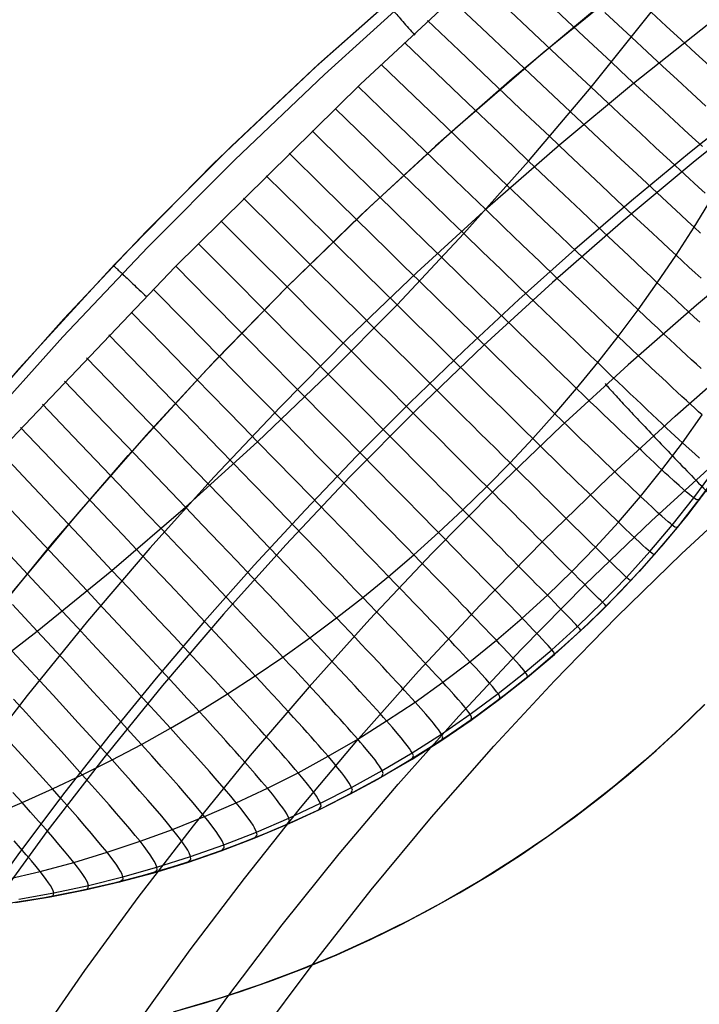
# Model space of a CAD drawing. Header units: millimetres. Extents: x -118 to 118, y -118 to 118.
# Tile 28 of 68: x -88 to -68, y 60 to 88. Entities that reach past the tile are written whole.
import ezdxf

# ---------------------------------------------------------------- set-up
doc = ezdxf.new("R2010")
doc.units = ezdxf.units.MM
doc.header["$MEASUREMENT"] = 0
doc.layers.add('Predefinito', color=5, linetype='Continuous')

msp = doc.modelspace()

# ---------------------------------------------------------------- linework, layer by layer
at = {"layer": 'Predefinito'}
for points in [[(-56.393, 103.083), (-59.917, 101.075), (-63.37, 98.947), (-66.748, 96.701), (-70.046, 94.339), (-73.26, 91.865), (-76.387, 89.282), (-79.423, 86.592), (-82.365, 83.799), (-85.208, 80.906), (-87.95, 77.917), (-90.587, 74.835), (-93.116, 71.663), (-95.534, 68.407), (-97.838, 65.069), (-100.026, 61.653), (-102.094, 58.164)], [(-57.177, 98.046), (-59.658, 96.556), (-62.108, 94.999), (-64.524, 93.375), (-66.903, 91.686), (-69.242, 89.932), (-71.539, 88.116), (-73.791, 86.239), (-75.996, 84.302), (-78.152, 82.307), (-80.257, 80.257), (-82.307, 78.152), (-84.302, 75.996), (-86.239, 73.791), (-88.116, 71.539), (-89.932, 69.242), (-91.686, 66.903), (-93.375, 64.524), (-94.999, 62.108), (-96.556, 59.658), (-98.046, 57.177)], [(-57.612, 91.723), (-59.869, 90.259), (-62.093, 88.741), (-64.279, 87.172), (-66.426, 85.552), (-68.534, 83.882), (-70.609, 82.157), (-72.637, 80.388), (-74.618, 78.573), (-76.553, 76.714), (-78.449, 74.803), (-80.291, 72.852), (-82.086, 70.855), (-83.834, 68.81), (-85.523, 66.73), (-87.155, 64.613), (-88.729, 62.46), (-90.244, 60.271), (-91.703, 58.046)], [(-88.058, 62.576), (-87.055, 62.74), (-86.058, 62.937), (-85.068, 63.168), (-84.087, 63.432), (-83.115, 63.729), (-82.153, 64.059), (-81.203, 64.42), (-80.266, 64.814), (-79.343, 65.239), (-78.434, 65.695), (-77.542, 66.181), (-76.666, 66.697), (-75.808, 67.243), (-74.97, 67.817), (-74.151, 68.418), (-73.352, 69.048), (-72.576, 69.703), (-71.821, 70.385), (-71.091, 71.091), (-70.384, 71.822), (-69.703, 72.576), (-69.048, 73.352), (-68.419, 74.15), (-67.817, 74.969)], [(-68.155, 74.502), (-68.79, 73.673), (-69.453, 72.866), (-70.143, 72.083), (-70.861, 71.324), (-71.604, 70.59), (-72.372, 69.883), (-73.164, 69.202), (-73.979, 68.55), (-74.817, 67.926), (-75.675, 67.331), (-76.553, 66.767), (-77.451, 66.233), (-78.366, 65.731), (-79.299, 65.26), (-80.247, 64.823), (-81.209, 64.418), (-82.185, 64.047), (-83.174, 63.71), (-84.173, 63.407), (-85.182, 63.139), (-86.2, 62.907), (-87.226, 62.709), (-88.257, 62.548)], [(-68.381, 74.2), (-68.929, 73.499), (-69.494, 72.818), (-70.076, 72.157), (-70.673, 71.518), (-71.284, 70.9), (-71.912, 70.3), (-72.562, 69.715), (-73.233, 69.145), (-73.925, 68.592), (-74.636, 68.057), (-75.366, 67.54), (-76.115, 67.043), (-76.881, 66.567), (-77.664, 66.113), (-78.463, 65.68), (-79.277, 65.271), (-80.104, 64.886), (-80.945, 64.525), (-81.797, 64.19), (-82.66, 63.88), (-83.533, 63.597), (-84.413, 63.34), (-85.301, 63.11), (-86.194, 62.908), (-87.092, 62.733), (-87.993, 62.586)], [(-74.318, 67.063), (-72.575, 68.946), (-70.784, 70.784), (-68.933, 72.587), (-67.037, 74.341)], [(-83.52, 59.438), (-82.553, 59.714), (-81.594, 60.019), (-80.644, 60.351), (-79.705, 60.712), (-78.777, 61.099), (-77.863, 61.514), (-76.963, 61.954), (-76.078, 62.419), (-75.209, 62.909), (-74.357, 63.422), (-73.524, 63.958), (-72.71, 64.516), (-71.915, 65.094), (-71.141, 65.693), (-70.388, 66.31), (-69.657, 66.944), (-68.948, 67.596), (-68.263, 68.263)], [(-68.263, 68.263), (-69.105, 67.449), (-69.975, 66.664), (-70.871, 65.91), (-71.793, 65.186), (-72.738, 64.495), (-73.707, 63.837), (-74.698, 63.212), (-75.71, 62.622), (-76.742, 62.067), (-77.792, 61.547), (-78.859, 61.064), (-79.942, 60.618), (-81.04, 60.209), (-82.151, 59.838), (-83.274, 59.505)]]:
    msp.add_lwpolyline(points, dxfattribs=at)
at = {"layer": 'Predefinito', "extrusion": (0.73707, 0.675526, 0.019786)}
msp.add_lwpolyline([(117.5, -136.533), (117.499, -136.447), (117.495, -136.361), (117.489, -136.274), (117.48, -136.187), (117.468, -136.1), (117.454, -136.012), (117.438, -135.925), (117.418, -135.838), (117.396, -135.751), (117.372, -135.665), (117.344, -135.579), (117.314, -135.494), (117.282, -135.41), (117.246, -135.326), (117.209, -135.244), (117.168, -135.162), (117.126, -135.082), (117.081, -135.004), (117.033, -134.927), (116.984, -134.851), (116.932, -134.777), (116.878, -134.705), (116.822, -134.634), (116.765, -134.566), (116.705, -134.499), (116.644, -134.435), (116.581, -134.373), (116.517, -134.313), (116.451, -134.255), (116.384, -134.199), (116.316, -134.146), (116.247, -134.095)], dxfattribs=at)
at = {"layer": 'Predefinito', "extrusion": (0.694702, 0.719256, -0.007716)}
msp.add_lwpolyline([(117.5, -136.597), (117.499, -136.509), (117.495, -136.421), (117.488, -136.333), (117.479, -136.244), (117.467, -136.155), (117.453, -136.065), (117.435, -135.976), (117.415, -135.888), (117.392, -135.799), (117.366, -135.711), (117.338, -135.623), (117.306, -135.537), (117.272, -135.451), (117.236, -135.366), (117.196, -135.282), (117.154, -135.199), (117.11, -135.118), (117.063, -135.038), (117.014, -134.96), (116.962, -134.883), (116.908, -134.808), (116.852, -134.735), (116.794, -134.664), (116.734, -134.595), (116.672, -134.528), (116.609, -134.463), (116.544, -134.401), (116.477, -134.34), (116.409, -134.283), (116.339, -134.227), (116.269, -134.174), (116.197, -134.123)], dxfattribs=at)
at = {"layer": 'Predefinito', "extrusion": (0.720015, 0.693733, 0.017692)}
msp.add_lwpolyline([(105.144, -143.625), (105.113, -143.535), (105.079, -143.446), (105.043, -143.356), (105.005, -143.267), (104.964, -143.179), (104.921, -143.092), (104.876, -143.005), (104.828, -142.919), (104.778, -142.835), (104.726, -142.751), (104.672, -142.668), (104.615, -142.587), (104.556, -142.507), (104.496, -142.429), (104.433, -142.352), (104.368, -142.277), (104.302, -142.203), (104.233, -142.131), (104.163, -142.061), (104.091, -141.992), (104.018, -141.926), (103.943, -141.862), (103.866, -141.799), (103.788, -141.739), (103.709, -141.681), (103.629, -141.625), (103.547, -141.571), (103.465, -141.519), (103.382, -141.47), (103.297, -141.423), (103.212, -141.378), (103.126, -141.336), (103.04, -141.295), (102.952, -141.257), (102.862, -141.221), (102.772, -141.186), (102.68, -141.154), (102.587, -141.124), (102.493, -141.097), (102.398, -141.071), (102.303, -141.048), (102.206, -141.028), (102.109, -141.01), (102.012, -140.994), (101.914, -140.981), (101.815, -140.97), (101.717, -140.962), (101.618, -140.956), (101.519, -140.953), (101.42, -140.952), (101.321, -140.954), (101.222, -140.958), (101.124, -140.965), (101.026, -140.974), (100.928, -140.986), (100.831, -141), (100.735, -141.017), (100.64, -141.036), (100.545, -141.057), (100.451, -141.081), (100.358, -141.107), (100.266, -141.135), (100.176, -141.165), (100.086, -141.197)], dxfattribs=at)
at = {"layer": 'Predefinito', "extrusion": (0.052898, 0.980972, 0.186804)}
for points in [[(88.369, -151.837), (93.458, -169.468)], [(85.214, -152.749), (91.091, -173.107)]]:
    msp.add_lwpolyline(points, dxfattribs=at)
at = {"layer": 'Predefinito'}
for points in [[(-56.782, 95.569, -161), (-59.124, 94.128, -161), (-61.432, 92.631, -161), (-63.706, 91.079, -161), (-65.944, 89.473, -161), (-68.143, 87.815, -161), (-70.303, 86.104, -161), (-72.422, 84.343, -161), (-74.499, 82.531, -161), (-76.53, 80.671, -161), (-78.517, 78.763, -161), (-80.459, 76.805, -161), (-82.352, 74.8, -161), (-84.194, 72.751, -161), (-85.984, 70.657, -161), (-87.72, 68.521, -161), (-89.401, 66.342, -161), (-91.024, 64.123, -161), (-92.589, 61.865, -161), (-94.093, 59.57, -161)], [(-56.404, 92.808, -153.68), (-58.228, 91.667, -153.681), (-60.031, 90.492, -153.681), (-61.812, 89.282, -153.681), (-63.571, 88.038, -153.681), (-65.306, 86.761, -153.681), (-67.017, 85.451, -153.681), (-68.703, 84.109, -153.68), (-70.364, 82.735, -153.68), (-71.997, 81.329, -153.68), (-73.604, 79.893, -153.68), (-75.182, 78.426, -153.68), (-76.731, 76.93, -153.68), (-78.251, 75.404, -153.68), (-79.74, 73.849, -153.68), (-81.198, 72.266, -153.68), (-82.624, 70.655, -153.68), (-84.017, 69.017, -153.68), (-85.377, 67.352, -153.679), (-86.702, 65.66, -153.679), (-87.992, 63.943, -153.679), (-89.246, 62.2, -153.679), (-90.462, 60.434, -153.679), (-91.641, 58.645, -153.679)], [(-72.099, 91.717, -134.134), (-78.149, 86.079, -134.12), (-83.466, 80.839, -134.128), (-89.861, 74.127, -134.115)], [(-89.097, 70.313, -135), (-86.996, 72.897, -135), (-84.82, 75.417, -135), (-82.575, 77.869, -135), (-80.259, 80.254, -135), (-77.873, 82.572, -135), (-75.419, 84.819, -135), (-72.899, 86.994, -135), (-70.317, 89.094, -135)], [(-88.952, 76.771, -136.468), (-86.664, 79.345, -136.559), (-84.3, 81.852, -136.603), (-81.863, 84.289, -136.603), (-79.356, 86.653, -136.559), (-76.781, 88.943, -136.468)], [(-76.556, 88.742, -135.159), (-79.186, 86.36, -135.189), (-81.754, 83.911, -135.204), (-84.259, 81.398, -135.203), (-86.698, 78.82, -135.186), (-89.072, 76.181, -135.154)], [(-68.383, 81.803, -123.141), (-68.567, 81.972, -123.573), (-68.756, 82.146, -124), (-68.95, 82.326, -124.422), (-69.354, 82.701, -125.25), (-69.776, 83.094, -126.057), (-70.215, 83.504, -126.846), (-70.67, 83.93, -127.615), (-71.139, 84.37, -128.366), (-71.621, 84.823, -129.099), (-72.115, 85.287, -129.815), (-72.942, 86.067, -130.949), (-73.793, 86.87, -132.041), (-74.664, 87.694, -133.094), (-75.553, 88.535, -134.113)], [(-68.251, 82.953, -123.933), (-68.44, 83.127, -124.355), (-68.834, 83.49, -125.184), (-69.245, 83.871, -125.994), (-69.674, 84.268, -126.784), (-70.117, 84.681, -127.556), (-70.575, 85.108, -128.311), (-71.044, 85.547, -129.047), (-71.525, 85.998, -129.767), (-72.334, 86.756, -130.911), (-73.165, 87.537, -132.015), (-74.017, 88.339, -133.081)], [(-89.603, 68.69, -129.461), (-87.431, 70.368, -129.658), (-85.286, 72.116, -129.815), (-83.174, 73.932, -129.931), (-81.101, 75.812, -130.006), (-79.074, 77.751, -130.04), (-77.098, 79.745, -130.033), (-75.177, 81.789, -129.985), (-73.32, 83.874, -129.897), (-71.525, 85.998, -129.767), (-69.8, 88.153, -129.597)], [(-68.329, 84.289, -125.112), (-68.728, 84.657, -125.924), (-69.144, 85.041, -126.717), (-69.575, 85.44, -127.492), (-70.019, 85.853, -128.25), (-70.476, 86.278, -128.991), (-70.943, 86.713, -129.715), (-71.73, 87.448, -130.871), (-72.54, 88.206, -131.988)], [(-68.226, 85.451, -125.848), (-68.628, 85.821, -126.643), (-69.045, 86.205, -127.422), (-69.475, 86.603, -128.184), (-69.916, 87.012, -128.929), (-70.368, 87.431, -129.658), (-71.132, 88.143, -130.828)], [(-68.126, 86.607, -126.564), (-68.527, 86.976, -127.346), (-68.941, 87.358, -128.112), (-69.366, 87.75, -128.862), (-69.8, 88.153, -129.597)], [(-68.369, 80.506, -121.875), (-68.54, 80.663, -122.323), (-68.716, 80.826, -122.765), (-68.899, 80.995, -123.202), (-69.087, 81.169, -123.634), (-69.28, 81.349, -124.061), (-69.479, 81.534, -124.482), (-69.891, 81.919, -125.309), (-70.323, 82.323, -126.115), (-70.772, 82.745, -126.901), (-71.237, 83.183, -127.668), (-71.717, 83.635, -128.416), (-72.209, 84.101, -129.146), (-72.714, 84.578, -129.858), (-73.133, 84.975, -130.426), (-73.558, 85.377, -130.982), (-74.426, 86.201, -132.064), (-75.315, 87.045, -133.107), (-76.222, 87.908, -134.114)], [(-58.1, 87.579, -143.681), (-60.251, 86.11, -143.681), (-62.368, 84.591, -143.681), (-64.449, 83.022, -143.681), (-66.493, 81.403, -143.68), (-68.497, 79.737, -143.68), (-70.461, 78.023, -143.68), (-72.384, 76.262, -143.68), (-74.262, 74.456, -143.68), (-76.096, 72.605, -143.68), (-77.883, 70.71, -143.68), (-79.623, 68.773, -143.68), (-81.313, 66.795, -143.679), (-82.952, 64.776, -143.679), (-84.539, 62.718, -143.679), (-86.073, 60.623, -143.679), (-87.551, 58.491, -143.679)], [(-68.405, 79.248, -120.56), (-68.562, 79.392, -121.021), (-68.724, 79.542, -121.478), (-68.893, 79.698, -121.93), (-69.067, 79.859, -122.377), (-69.247, 80.027, -122.82), (-69.432, 80.2, -123.257), (-69.624, 80.378, -123.689), (-69.821, 80.563, -124.115), (-70.023, 80.753, -124.536), (-70.231, 80.948, -124.952), (-70.443, 81.148, -125.362), (-70.883, 81.562, -126.167), (-71.34, 81.995, -126.951), (-71.814, 82.444, -127.716), (-72.303, 82.907, -128.461), (-72.805, 83.385, -129.188), (-73.32, 83.874, -129.897), (-73.746, 84.279, -130.46), (-74.178, 84.691, -131.013), (-75.061, 85.534, -132.086), (-75.966, 86.397, -133.119), (-76.888, 87.279, -134.116)], [(-68.366, 77.915, -118.722), (-68.501, 78.037, -119.199), (-68.641, 78.167, -119.672), (-68.788, 78.302, -120.142), (-68.941, 78.443, -120.607), (-69.1, 78.591, -121.069), (-69.264, 78.745, -121.526), (-69.435, 78.904, -121.978), (-69.612, 79.07, -122.425), (-69.795, 79.241, -122.868), (-69.983, 79.418, -123.305), (-70.178, 79.601, -123.737), (-70.378, 79.79, -124.163), (-70.583, 79.984, -124.584), (-70.794, 80.183, -124.999), (-71.01, 80.388, -125.409), (-71.456, 80.812, -126.212), (-71.921, 81.254, -126.995), (-72.403, 81.713, -127.758), (-72.899, 82.187, -128.501), (-73.41, 82.674, -129.225), (-73.932, 83.174, -129.931), (-74.364, 83.588, -130.491), (-74.803, 84.008, -131.04), (-75.699, 84.868, -132.105), (-76.617, 85.748, -133.13), (-77.553, 86.648, -134.118)], [(-84.541, 59.121, -141.386), (-83.04, 61.213, -141.386), (-81.482, 63.27, -141.386), (-79.87, 65.291, -141.387), (-78.202, 67.274, -141.387), (-76.483, 69.217, -141.388), (-74.712, 71.118, -141.389), (-72.892, 72.975, -141.391), (-71.024, 74.785, -141.392), (-69.112, 76.547, -141.394), (-67.157, 78.259, -141.395), (-65.161, 79.92, -141.397), (-63.124, 81.529, -141.398), (-61.051, 83.086, -141.399), (-58.94, 84.589, -141.4), (-56.796, 86.039, -141.401)], [(-68.334, 76.58, -116.326), (-68.438, 76.673, -116.819), (-68.547, 76.773, -117.309), (-68.664, 76.88, -117.796), (-68.787, 76.993, -118.28), (-68.916, 77.112, -118.761), (-69.052, 77.238, -119.238), (-69.194, 77.37, -119.712), (-69.342, 77.509, -120.182), (-69.497, 77.653, -120.648), (-69.658, 77.804, -121.11), (-69.825, 77.961, -121.567), (-69.998, 78.124, -122.02), (-70.177, 78.293, -122.467), (-70.361, 78.468, -122.91), (-70.552, 78.649, -123.347), (-70.749, 78.835, -123.779), (-70.951, 79.028, -124.205), (-71.159, 79.226, -124.625), (-71.373, 79.429, -125.04), (-71.592, 79.638, -125.45), (-72.044, 80.07, -126.252), (-72.515, 80.521, -127.033), (-73.002, 80.989, -127.794), (-73.506, 81.472, -128.535), (-74.023, 81.969, -129.257), (-74.552, 82.478, -129.96), (-74.989, 82.9, -130.517), (-75.433, 83.328, -131.063), (-76.34, 84.202, -132.122), (-77.269, 85.099, -133.14), (-78.217, 86.014, -134.12)], [(-68.41, 75.342, -113.35), (-68.55, 75.466, -114.36), (-68.713, 75.612, -115.362), (-68.804, 75.694, -115.86), (-68.901, 75.783, -116.356), (-69.005, 75.879, -116.849), (-69.116, 75.981, -117.34), (-69.233, 76.09, -117.827), (-69.357, 76.205, -118.312), (-69.488, 76.327, -118.794), (-69.624, 76.455, -119.272), (-69.768, 76.59, -119.746), (-69.917, 76.731, -120.216), (-70.073, 76.879, -120.683), (-70.235, 77.033, -121.145), (-70.404, 77.192, -121.602), (-70.578, 77.358, -122.055), (-70.759, 77.531, -122.503), (-70.945, 77.709, -122.945), (-71.138, 77.893, -123.383), (-71.336, 78.083, -123.814), (-71.541, 78.279, -124.24), (-71.751, 78.481, -124.66), (-71.966, 78.688, -125.075), (-72.187, 78.9, -125.484), (-72.644, 79.34, -126.285), (-73.119, 79.798, -127.066), (-73.612, 80.274, -127.825), (-74.12, 80.766, -128.564), (-74.643, 81.271, -129.284), (-75.177, 81.789, -129.985), (-75.619, 82.217, -130.54), (-76.067, 82.651, -131.083), (-76.983, 83.539, -132.137), (-77.92, 84.45, -133.149), (-78.877, 85.379, -134.123)], [(-68.419, 74.15, -100), (-68.498, 74.147, -106.186), (-68.575, 74.197, -108.247), (-68.63, 74.237, -109.277), (-68.698, 74.291, -110.305), (-68.781, 74.36, -111.331), (-68.881, 74.447, -112.353), (-69, 74.552, -113.371), (-69.141, 74.679, -114.381), (-69.304, 74.828, -115.385), (-69.395, 74.913, -115.884), (-69.493, 75.003, -116.38), (-69.597, 75.101, -116.874), (-69.708, 75.205, -117.365), (-69.826, 75.316, -117.853), (-69.951, 75.434, -118.338), (-70.082, 75.558, -118.82), (-70.219, 75.688, -119.299), (-70.363, 75.826, -119.774), (-70.514, 75.969, -120.244), (-70.671, 76.119, -120.711), (-70.834, 76.275, -121.173), (-71.003, 76.438, -121.631), (-71.179, 76.606, -122.084), (-71.361, 76.781, -122.532), (-71.548, 76.962, -122.974), (-71.742, 77.149, -123.412), (-71.942, 77.342, -123.843), (-72.148, 77.541, -124.269), (-72.36, 77.746, -124.689), (-72.577, 77.956, -125.103), (-72.799, 78.172, -125.512), (-73.259, 78.618, -126.313), (-73.738, 79.083, -127.092), (-74.235, 79.566, -127.85), (-74.747, 80.064, -128.588), (-75.273, 80.576, -129.306), (-75.812, 81.101, -130.006), (-76.257, 81.535, -130.558), (-76.708, 81.976, -131.1), (-77.63, 82.875, -132.148), (-78.575, 83.797, -133.156), (-79.538, 84.739, -134.125)], [(-69.048, 73.352, -100), (-69.119, 73.361, -106.193), (-69.194, 73.415, -108.257), (-69.248, 73.458, -109.288), (-69.314, 73.514, -110.318), (-69.396, 73.585, -111.345), (-69.496, 73.674, -112.368), (-69.615, 73.782, -113.386), (-69.755, 73.912, -114.398), (-69.918, 74.065, -115.403), (-70.009, 74.151, -115.902), (-70.107, 74.243, -116.399), (-70.211, 74.342, -116.893), (-70.322, 74.448, -117.385), (-70.44, 74.561, -117.873), (-70.565, 74.681, -118.359), (-70.696, 74.807, -118.841), (-70.834, 74.939, -119.32), (-70.979, 75.078, -119.795), (-71.13, 75.224, -120.266), (-71.287, 75.376, -120.733), (-71.451, 75.535, -121.195), (-71.621, 75.699, -121.653), (-71.797, 75.87, -122.106), (-71.979, 76.048, -122.554), (-72.168, 76.231, -122.997), (-72.363, 76.42, -123.434), (-72.563, 76.616, -123.866), (-72.77, 76.817, -124.291), (-72.983, 77.025, -124.711), (-73.201, 77.238, -125.125), (-73.424, 77.456, -125.534), (-73.886, 77.907, -126.334), (-74.368, 78.378, -127.113), (-74.867, 78.867, -127.87), (-75.381, 79.371, -128.607), (-75.91, 79.889, -129.324), (-76.452, 80.42, -130.021), (-76.899, 80.859, -130.573), (-77.352, 81.304, -131.112), (-78.279, 82.214, -132.158), (-79.228, 83.146, -133.161), (-80.196, 84.097, -134.126)], [(-83.518, 57.699, -144.996), (-81.983, 59.839, -145), (-80.395, 61.933, -145.006), (-78.757, 63.977, -145.012), (-77.067, 65.976, -145.018), (-75.327, 67.93, -145.025), (-73.535, 69.84, -145.032), (-71.691, 71.708, -145.038), (-69.793, 73.535, -145.044), (-67.851, 75.313, -145.049), (-65.846, 77.057, -145.053), (-63.82, 78.732, -145.056), (-61.752, 80.357, -145.058), (-59.645, 81.929, -145.059), (-57.5, 83.449, -145.059)], [(-69.703, 72.576, -100), (-69.766, 72.596, -106.199), (-69.838, 72.654, -108.264), (-69.89, 72.699, -109.296), (-69.956, 72.758, -110.326), (-70.037, 72.831, -111.354), (-70.135, 72.923, -112.379), (-70.253, 73.033, -113.398), (-70.392, 73.166, -114.41), (-70.555, 73.321, -115.416), (-70.645, 73.408, -115.915), (-70.743, 73.502, -116.412), (-70.847, 73.603, -116.907), (-70.958, 73.711, -117.399), (-71.076, 73.825, -117.888), (-71.201, 73.946, -118.374), (-71.332, 74.074, -118.856), (-71.47, 74.208, -119.335), (-71.614, 74.349, -119.81), (-71.765, 74.497, -120.282), (-71.923, 74.65, -120.749), (-72.086, 74.811, -121.211), (-72.257, 74.977, -121.669), (-72.433, 75.15, -122.122), (-72.616, 75.329, -122.57), (-72.805, 75.515, -123.013), (-73, 75.706, -123.45), (-73.201, 75.904, -123.882), (-73.408, 76.107, -124.307), (-73.621, 76.317, -124.727), (-73.839, 76.532, -125.141), (-74.063, 76.752, -125.549), (-74.526, 77.208, -126.349), (-75.009, 77.684, -127.127), (-75.509, 78.177, -127.884), (-76.025, 78.686, -128.62), (-76.555, 79.209, -129.336), (-77.098, 79.745, -130.033), (-77.546, 80.187, -130.583), (-78.001, 80.636, -131.121), (-78.93, 81.554, -132.165), (-79.881, 82.494, -133.165), (-80.852, 83.453, -134.128)], [(-88.744, 65.077, -122.853), (-87.866, 65.448, -122.965), (-86.997, 65.837, -123.071), (-86.136, 66.246, -123.171), (-85.283, 66.673, -123.264), (-84.44, 67.119, -123.351), (-83.607, 67.583, -123.431), (-82.784, 68.066, -123.505), (-81.971, 68.567, -123.573), (-81.169, 69.086, -123.634), (-80.379, 69.623, -123.689), (-79.601, 70.177, -123.737), (-78.835, 70.749, -123.779), (-78.082, 71.337, -123.814), (-77.342, 71.942, -123.843), (-76.616, 72.563, -123.866), (-75.904, 73.201, -123.882), (-75.205, 73.854, -123.891), (-74.522, 74.522, -123.895), (-73.854, 75.206, -123.891), (-73.201, 75.904, -123.882), (-72.563, 76.616, -123.866), (-71.942, 77.342, -123.843), (-71.336, 78.083, -123.814), (-70.749, 78.835, -123.779), (-70.178, 79.601, -123.737), (-69.624, 80.378, -123.689), (-69.087, 81.169, -123.634), (-68.567, 81.972, -123.573), (-68.066, 82.784, -123.505)], [(-70.384, 71.822, -100), (-70.438, 71.854, -106.202), (-70.506, 71.915, -108.268), (-70.557, 71.962, -109.301), (-70.621, 72.023, -110.332), (-70.701, 72.099, -111.36), (-70.798, 72.192, -112.385), (-70.914, 72.305, -113.404), (-71.052, 72.44, -114.418), (-71.214, 72.598, -115.423), (-71.304, 72.686, -115.923), (-71.401, 72.781, -116.42), (-71.505, 72.883, -116.915), (-71.615, 72.992, -117.407), (-71.733, 73.108, -117.896), (-71.857, 73.23, -118.382), (-71.988, 73.359, -118.865), (-72.125, 73.495, -119.344), (-72.269, 73.637, -119.82), (-72.42, 73.786, -120.291), (-72.577, 73.942, -120.758), (-72.741, 74.103, -121.221), (-72.911, 74.271, -121.679), (-73.087, 74.446, -122.132), (-73.269, 74.627, -122.58), (-73.458, 74.813, -123.023), (-73.653, 75.006, -123.46), (-73.854, 75.206, -123.891), (-74.061, 75.411, -124.317), (-74.273, 75.622, -124.737), (-74.492, 75.838, -125.151), (-74.716, 76.06, -125.559), (-74.945, 76.288, -125.961), (-75.179, 76.52, -126.358), (-75.661, 76.999, -127.136), (-76.161, 77.495, -127.892), (-76.677, 78.008, -128.628), (-77.208, 78.535, -129.343), (-77.751, 79.074, -130.04), (-78.199, 79.52, -130.589), (-78.654, 79.972, -131.127), (-79.583, 80.895, -132.169), (-80.535, 81.841, -133.168), (-81.506, 82.806, -134.128)], [(-71.091, 71.091, -100), (-71.134, 71.134, -106.203), (-71.199, 71.199, -108.269), (-71.248, 71.248, -109.302), (-71.311, 71.311, -110.334), (-71.388, 71.388, -111.362), (-71.484, 71.484, -112.387), (-71.599, 71.599, -113.407), (-71.735, 71.735, -114.42), (-71.895, 71.895, -115.426), (-71.984, 71.984, -115.926), (-72.081, 72.081, -116.423), (-72.184, 72.184, -116.918), (-72.294, 72.293, -117.41), (-72.41, 72.41, -117.899), (-72.534, 72.534, -118.385), (-72.664, 72.664, -118.868), (-72.801, 72.801, -119.347), (-72.944, 72.944, -119.823), (-73.094, 73.094, -120.294), (-73.25, 73.25, -120.761), (-73.413, 73.413, -121.224), (-73.582, 73.582, -121.682), (-73.758, 73.758, -122.135), (-73.94, 73.94, -122.583), (-74.128, 74.128, -123.026), (-74.322, 74.322, -123.463), (-74.522, 74.522, -123.895), (-74.728, 74.728, -124.32), (-74.941, 74.941, -124.74), (-75.158, 75.158, -125.154), (-75.382, 75.382, -125.562), (-75.61, 75.61, -125.965), (-75.843, 75.843, -126.361), (-76.325, 76.325, -127.139), (-76.824, 76.824, -127.895), (-77.338, 77.338, -128.631), (-77.868, 77.868, -129.346), (-78.41, 78.41, -130.042), (-78.857, 78.857, -130.591), (-79.311, 79.311, -131.129), (-80.238, 80.238, -132.17), (-81.188, 81.188, -133.169), (-82.157, 82.157, -134.129)], [(-71.821, 70.385, -100), (-71.853, 70.438, -106.202), (-71.915, 70.507, -108.268), (-71.962, 70.557, -109.301), (-72.023, 70.621, -110.332), (-72.099, 70.701, -111.36), (-72.192, 70.798, -112.385), (-72.305, 70.914, -113.404), (-72.439, 71.052, -114.418), (-72.597, 71.214, -115.423), (-72.686, 71.304, -115.923), (-72.781, 71.401, -116.42), (-72.883, 71.505, -116.915), (-72.992, 71.615, -117.407), (-73.108, 71.733, -117.896), (-73.23, 71.857, -118.382), (-73.359, 71.988, -118.865), (-73.495, 72.125, -119.344), (-73.637, 72.27, -119.82), (-73.786, 72.42, -120.291), (-73.941, 72.577, -120.758), (-74.103, 72.741, -121.221), (-74.271, 72.911, -121.679), (-74.446, 73.087, -122.132), (-74.626, 73.269, -122.58), (-74.813, 73.458, -123.023), (-75.006, 73.653, -123.46), (-75.205, 73.854, -123.891), (-75.411, 74.061, -124.317), (-75.622, 74.274, -124.737), (-75.838, 74.492, -125.151), (-76.06, 74.716, -125.559), (-76.288, 74.945, -125.961), (-76.52, 75.179, -126.358), (-76.999, 75.661, -127.136), (-77.495, 76.161, -127.892), (-78.008, 76.677, -128.628), (-78.535, 77.208, -129.343), (-79.074, 77.751, -130.04), (-79.52, 78.199, -130.589), (-79.972, 78.654, -131.127), (-80.895, 79.583, -132.169), (-81.841, 80.535, -133.168), (-82.806, 81.506, -134.128)], [(-72.576, 69.703, -100), (-72.596, 69.766, -106.199), (-72.654, 69.838, -108.264), (-72.699, 69.89, -109.296), (-72.758, 69.956, -110.326), (-72.831, 70.037, -111.354), (-72.923, 70.135, -112.379), (-73.033, 70.253, -113.398), (-73.165, 70.392, -114.41), (-73.321, 70.555, -115.416), (-73.408, 70.645, -115.915), (-73.502, 70.743, -116.412), (-73.603, 70.847, -116.907), (-73.71, 70.958, -117.399), (-73.825, 71.076, -117.888), (-73.946, 71.201, -118.374), (-74.074, 71.332, -118.856), (-74.208, 71.47, -119.335), (-74.349, 71.614, -119.81), (-74.496, 71.765, -120.282), (-74.65, 71.923, -120.749), (-74.811, 72.086, -121.211), (-74.977, 72.257, -121.669), (-75.15, 72.433, -122.122), (-75.329, 72.616, -122.57), (-75.515, 72.805, -123.013), (-75.706, 73, -123.45), (-75.904, 73.201, -123.882), (-76.107, 73.408, -124.307), (-76.317, 73.621, -124.727), (-76.531, 73.839, -125.141), (-76.752, 74.063, -125.549), (-77.208, 74.526, -126.349), (-77.683, 75.009, -127.127), (-78.176, 75.509, -127.884), (-78.685, 76.025, -128.62), (-79.209, 76.555, -129.336), (-79.745, 77.098, -130.033), (-80.187, 77.546, -130.583), (-80.636, 78.001, -131.122), (-81.553, 78.93, -132.165), (-82.493, 79.881, -133.165), (-83.453, 80.852, -134.128)], [(-73.352, 69.048, -100), (-73.361, 69.119, -106.193), (-73.415, 69.194, -108.257), (-73.458, 69.247, -109.288), (-73.514, 69.314, -110.318), (-73.586, 69.396, -111.345), (-73.674, 69.496, -112.368), (-73.783, 69.614, -113.386), (-73.912, 69.754, -114.398), (-74.065, 69.918, -115.403), (-74.151, 70.009, -115.902), (-74.243, 70.107, -116.399), (-74.342, 70.211, -116.893), (-74.448, 70.322, -117.385), (-74.561, 70.44, -117.873), (-74.681, 70.565, -118.359), (-74.807, 70.696, -118.841), (-74.939, 70.834, -119.32), (-75.079, 70.979, -119.795), (-75.224, 71.13, -120.266), (-75.376, 71.287, -120.733), (-75.535, 71.451, -121.195), (-75.7, 71.621, -121.653), (-75.871, 71.797, -122.106), (-76.048, 71.979, -122.554), (-76.231, 72.168, -122.997), (-76.421, 72.363, -123.434), (-76.616, 72.563, -123.866), (-76.818, 72.77, -124.291), (-77.025, 72.983, -124.711), (-77.238, 73.201, -125.125), (-77.456, 73.424, -125.534), (-77.908, 73.886, -126.334), (-78.378, 74.368, -127.113), (-78.867, 74.867, -127.87), (-79.371, 75.381, -128.607), (-79.889, 75.91, -129.324), (-80.42, 76.452, -130.021), (-80.859, 76.899, -130.573), (-81.304, 77.353, -131.112), (-82.213, 78.279, -132.158), (-83.145, 79.228, -133.161), (-84.097, 80.196, -134.126)], [(-74.151, 68.418, -100), (-74.148, 68.498, -106.186), (-74.197, 68.575, -108.247), (-74.238, 68.63, -109.277), (-74.292, 68.698, -110.305), (-74.361, 68.781, -111.331), (-74.447, 68.881, -112.353), (-74.552, 69, -113.371), (-74.679, 69.14, -114.381), (-74.829, 69.304, -115.385), (-74.913, 69.395, -115.884), (-75.004, 69.493, -116.38), (-75.101, 69.597, -116.874), (-75.205, 69.708, -117.365), (-75.316, 69.826, -117.853), (-75.434, 69.951, -118.338), (-75.558, 70.082, -118.82), (-75.689, 70.219, -119.299), (-75.826, 70.363, -119.774), (-75.969, 70.514, -120.244), (-76.119, 70.67, -120.711), (-76.275, 70.834, -121.173), (-76.438, 71.003, -121.631), (-76.607, 71.179, -122.084), (-76.781, 71.36, -122.532), (-76.962, 71.548, -122.974), (-77.149, 71.742, -123.412), (-77.342, 71.942, -123.843), (-77.541, 72.148, -124.269), (-77.746, 72.359, -124.689), (-77.956, 72.577, -125.103), (-78.172, 72.799, -125.512), (-78.618, 73.259, -126.313), (-79.083, 73.738, -127.092), (-79.566, 74.235, -127.85), (-80.064, 74.747, -128.588), (-80.576, 75.273, -129.306), (-81.101, 75.812, -130.006), (-81.535, 76.257, -130.558), (-81.975, 76.708, -131.1), (-82.875, 77.63, -132.148), (-83.797, 78.575, -133.156), (-84.738, 79.538, -134.125)], [(-74.97, 67.817, -100), (-74.955, 67.903, -106.176), (-75, 67.982, -108.234), (-75.038, 68.038, -109.263), (-75.09, 68.106, -110.29), (-75.156, 68.19, -111.314), (-75.24, 68.29, -112.335), (-75.342, 68.41, -113.35), (-75.465, 68.55, -114.36), (-75.612, 68.713, -115.362), (-75.694, 68.804, -115.86), (-75.783, 68.902, -116.356), (-75.878, 69.006, -116.849), (-75.981, 69.116, -117.34), (-76.089, 69.234, -117.827), (-76.205, 69.358, -118.312), (-76.327, 69.488, -118.794), (-76.455, 69.625, -119.272), (-76.59, 69.768, -119.746), (-76.731, 69.918, -120.216), (-76.878, 70.074, -120.683), (-77.032, 70.236, -121.145), (-77.192, 70.404, -121.602), (-77.358, 70.579, -122.055), (-77.53, 70.759, -122.503), (-77.708, 70.946, -122.945), (-77.892, 71.139, -123.383), (-78.082, 71.337, -123.814), (-78.278, 71.542, -124.24), (-78.48, 71.752, -124.66), (-78.687, 71.967, -125.075), (-78.899, 72.188, -125.484), (-79.339, 72.645, -126.285), (-79.798, 73.12, -127.066), (-80.273, 73.613, -127.825), (-80.765, 74.121, -128.564), (-81.27, 74.644, -129.284), (-81.788, 75.178, -129.985), (-82.216, 75.62, -130.54), (-82.65, 76.068, -131.083), (-83.538, 76.984, -132.136), (-84.448, 77.922, -133.148), (-85.377, 78.879, -134.123)], [(-75.808, 67.243, -100), (-75.782, 67.335, -106.165), (-75.822, 67.416, -108.219), (-75.859, 67.472, -109.245), (-75.907, 67.541, -110.27), (-75.971, 67.625, -111.293), (-76.052, 67.725, -112.311), (-76.151, 67.844, -113.325), (-76.271, 67.984, -114.333), (-76.413, 68.147, -115.334), (-76.494, 68.237, -115.831), (-76.58, 68.334, -116.326), (-76.674, 68.437, -116.819), (-76.774, 68.547, -117.309), (-76.88, 68.664, -117.796), (-76.993, 68.787, -118.28), (-77.113, 68.916, -118.761), (-77.238, 69.052, -119.238), (-77.37, 69.194, -119.712), (-77.509, 69.342, -120.182), (-77.653, 69.497, -120.648), (-77.804, 69.658, -121.11), (-77.961, 69.825, -121.567), (-78.124, 69.997, -122.02), (-78.293, 70.176, -122.467), (-78.468, 70.361, -122.91), (-78.649, 70.552, -123.347), (-78.835, 70.749, -123.779), (-79.028, 70.951, -124.205), (-79.226, 71.159, -124.625), (-79.429, 71.373, -125.04), (-79.638, 71.592, -125.45), (-80.07, 72.044, -126.252), (-80.521, 72.515, -127.033), (-80.989, 73.002, -127.794), (-81.472, 73.506, -128.535), (-81.969, 74.023, -129.257), (-82.478, 74.552, -129.96), (-82.9, 74.989, -130.517), (-83.328, 75.434, -131.063), (-84.202, 76.34, -132.122), (-85.099, 77.269, -133.14), (-86.014, 78.217, -134.12)], [(-76.666, 66.697, -100), (-76.628, 66.794, -106.151), (-76.664, 66.876, -108.2), (-76.698, 66.933, -109.224), (-76.744, 67.002, -110.247), (-76.805, 67.085, -111.268), (-76.882, 67.186, -112.284), (-76.978, 67.304, -113.296), (-77.094, 67.443, -114.302), (-77.233, 67.604, -115.301), (-77.311, 67.694, -115.797), (-77.396, 67.79, -116.291), (-77.487, 67.892, -116.783), (-77.584, 68.001, -117.272), (-77.688, 68.116, -117.758), (-77.798, 68.238, -118.242), (-77.915, 68.366, -118.722), (-78.038, 68.5, -119.199), (-78.167, 68.641, -119.672), (-78.302, 68.788, -120.142), (-78.444, 68.94, -120.607), (-78.591, 69.099, -121.069), (-78.745, 69.264, -121.526), (-78.904, 69.435, -121.978), (-79.07, 69.612, -122.425), (-79.241, 69.795, -122.868), (-79.418, 69.983, -123.305), (-79.601, 70.177, -123.737), (-79.79, 70.377, -124.163), (-79.984, 70.583, -124.584), (-80.183, 70.794, -124.999), (-80.388, 71.01, -125.409), (-80.812, 71.456, -126.212), (-81.254, 71.921, -126.995), (-81.713, 72.403, -127.758), (-82.187, 72.899, -128.501), (-82.674, 73.41, -129.225), (-83.174, 73.932, -129.931), (-83.588, 74.364, -130.491), (-84.008, 74.803, -131.04), (-84.867, 75.699, -132.105), (-85.748, 76.617, -133.13), (-86.648, 77.554, -134.118)], [(-77.542, 66.181, -100), (-77.493, 66.282, -106.135), (-77.525, 66.364, -108.179), (-77.599, 66.49, -110.221), (-77.657, 66.573, -111.239), (-77.731, 66.672, -112.253), (-77.824, 66.79, -113.262), (-77.936, 66.927, -114.266), (-78.07, 67.087, -115.262), (-78.146, 67.175, -115.757), (-78.228, 67.27, -116.251), (-78.316, 67.371, -116.741), (-78.411, 67.478, -117.23), (-78.512, 67.592, -117.715), (-78.62, 67.712, -118.198), (-78.733, 67.838, -118.677), (-78.853, 67.971, -119.154), (-78.979, 68.109, -119.626), (-79.111, 68.254, -120.095), (-79.249, 68.405, -120.56), (-79.393, 68.561, -121.021), (-79.543, 68.724, -121.478), (-79.699, 68.892, -121.93), (-79.86, 69.066, -122.377), (-80.028, 69.246, -122.82), (-80.201, 69.432, -123.257), (-80.379, 69.623, -123.689), (-80.564, 69.82, -124.115), (-80.754, 70.022, -124.536), (-80.949, 70.23, -124.952), (-81.149, 70.443, -125.362), (-81.563, 70.882, -126.167), (-81.995, 71.34, -126.951), (-82.444, 71.814, -127.716), (-82.908, 72.303, -128.461), (-83.385, 72.805, -129.188), (-83.874, 73.319, -129.897), (-84.28, 73.745, -130.46), (-84.692, 74.178, -131.013), (-85.534, 75.061, -132.086), (-86.397, 75.966, -133.119), (-87.279, 76.888, -134.116)], [(-88.328, 63.232, -115.451), (-87.35, 63.467, -115.551), (-86.382, 63.729, -115.645), (-85.425, 64.018, -115.734), (-84.479, 64.334, -115.817), (-83.545, 64.676, -115.895), (-82.624, 65.044, -115.968), (-81.715, 65.438, -116.035), (-80.821, 65.858, -116.097), (-79.941, 66.304, -116.154), (-79.077, 66.775, -116.205), (-78.228, 67.27, -116.251), (-77.396, 67.79, -116.291), (-76.58, 68.334, -116.326), (-75.783, 68.902, -116.356), (-75.004, 69.493, -116.38), (-74.243, 70.107, -116.399), (-73.502, 70.743, -116.412), (-72.781, 71.401, -116.42), (-72.081, 72.081, -116.423), (-71.401, 72.781, -116.42), (-70.743, 73.502, -116.412), (-70.107, 74.243, -116.399), (-69.493, 75.003, -116.38), (-68.901, 75.783, -116.356), (-68.334, 76.58, -116.326)], [(-78.434, 65.695, -100), (-78.375, 65.798, -106.117), (-78.402, 65.88, -108.155), (-78.472, 66.005, -110.191), (-78.527, 66.087, -111.206), (-78.597, 66.186, -112.217), (-78.686, 66.302, -113.224), (-78.794, 66.437, -114.225), (-78.924, 66.594, -115.219), (-79.077, 66.775, -116.205), (-79.162, 66.874, -116.695), (-79.254, 66.98, -117.182), (-79.352, 67.091, -117.666), (-79.457, 67.209, -118.148), (-79.567, 67.334, -118.627), (-79.683, 67.464, -119.102), (-79.806, 67.6, -119.574), (-79.934, 67.742, -120.043), (-80.069, 67.89, -120.507), (-80.209, 68.044, -120.967), (-80.355, 68.203, -121.424), (-80.506, 68.369, -121.875), (-80.664, 68.54, -122.323), (-80.827, 68.716, -122.765), (-80.995, 68.899, -123.202), (-81.169, 69.086, -123.634), (-81.349, 69.28, -124.061), (-81.534, 69.478, -124.482), (-81.919, 69.891, -125.309), (-82.323, 70.323, -126.115), (-82.745, 70.772, -126.901), (-83.183, 71.237, -127.668), (-83.635, 71.717, -128.416), (-84.101, 72.209, -129.146), (-84.578, 72.714, -129.858), (-84.975, 73.133, -130.426), (-85.377, 73.558, -130.982), (-86.201, 74.426, -132.064), (-87.045, 75.315, -133.107), (-87.908, 76.222, -134.114)], [(-79.343, 65.239, -100), (-79.273, 65.342, -106.097), (-79.297, 65.425, -108.128), (-79.361, 65.548, -110.158), (-79.413, 65.629, -111.169), (-79.48, 65.726, -112.177), (-79.565, 65.84, -113.181), (-79.669, 65.973, -114.179), (-79.794, 66.127, -115.17), (-79.941, 66.304, -116.154), (-80.024, 66.401, -116.642), (-80.113, 66.505, -117.128), (-80.208, 66.614, -117.612), (-80.309, 66.73, -118.092), (-80.416, 66.852, -118.57), (-80.529, 66.979, -119.045), (-80.647, 67.112, -119.516), (-80.772, 67.251, -119.984), (-80.902, 67.396, -120.447), (-81.038, 67.547, -120.907), (-81.18, 67.703, -121.363), (-81.327, 67.865, -121.814), (-81.48, 68.032, -122.261), (-81.638, 68.205, -122.704), (-81.802, 68.384, -123.141), (-81.971, 68.567, -123.573), (-82.146, 68.757, -124), (-82.325, 68.951, -124.422), (-82.7, 69.355, -125.25), (-83.093, 69.777, -126.057), (-83.503, 70.216, -126.846), (-83.929, 70.671, -127.615), (-84.369, 71.14, -128.366), (-84.822, 71.623, -129.099), (-85.286, 72.116, -129.815), (-86.066, 72.943, -130.949), (-86.869, 73.794, -132.041), (-87.692, 74.665, -133.095), (-88.534, 75.555, -134.113)], [(-87.961, 62.671, -107.76), (-86.955, 62.853, -107.812), (-85.957, 63.067, -107.862), (-84.969, 63.312, -107.908), (-83.992, 63.588, -107.952), (-83.026, 63.895, -107.993), (-82.073, 64.233, -108.031), (-81.133, 64.6, -108.066), (-80.207, 64.998, -108.099), (-79.297, 65.425, -108.128), (-78.402, 65.88, -108.155), (-77.525, 66.364, -108.179), (-76.664, 66.876, -108.2), (-75.822, 67.416, -108.219), (-75, 67.982, -108.234), (-74.197, 68.575, -108.247), (-73.415, 69.194, -108.257), (-72.654, 69.838, -108.264), (-71.915, 70.507, -108.268), (-71.199, 71.199, -108.269), (-70.506, 71.915, -108.268), (-69.838, 72.654, -108.264), (-69.194, 73.415, -108.257), (-68.575, 74.197, -108.247), (-67.982, 75, -108.234)], [(-80.266, 64.814, -100), (-80.188, 64.917, -106.075), (-80.207, 64.998, -108.099), (-80.267, 65.119, -110.121), (-80.315, 65.199, -111.129), (-80.379, 65.293, -112.133), (-80.46, 65.405, -113.133), (-80.559, 65.535, -114.128), (-80.679, 65.686, -115.116), (-80.821, 65.858, -116.097), (-80.986, 66.055, -117.069), (-81.175, 66.274, -118.031), (-81.388, 66.517, -118.981), (-81.623, 66.783, -119.918), (-81.749, 66.924, -120.381), (-81.88, 67.071, -120.841), (-82.017, 67.223, -121.296), (-82.16, 67.381, -121.747), (-82.308, 67.545, -122.194), (-82.461, 67.713, -122.636), (-82.62, 67.887, -123.073), (-82.784, 68.066, -123.505), (-82.953, 68.251, -123.933), (-83.127, 68.44, -124.355), (-83.49, 68.834, -125.184), (-83.871, 69.245, -125.994), (-84.268, 69.674, -126.784), (-84.681, 70.117, -127.556), (-85.108, 70.575, -128.311), (-85.547, 71.045, -129.047), (-85.998, 71.525, -129.767), (-86.756, 72.334, -130.912), (-87.537, 73.165, -132.015), (-88.339, 74.017, -133.081)], [(-81.203, 64.42, -100), (-81.117, 64.521, -106.05), (-81.133, 64.6, -108.066), (-81.187, 64.719, -110.08), (-81.233, 64.796, -111.084), (-81.293, 64.889, -112.085), (-81.37, 64.997, -113.082), (-81.465, 65.124, -114.073), (-81.579, 65.27, -115.058), (-81.715, 65.438, -116.035), (-81.874, 65.629, -117.004), (-82.056, 65.843, -117.964), (-82.26, 66.079, -118.912), (-82.487, 66.337, -119.847), (-82.735, 66.617, -120.768), (-83.005, 66.918, -121.673), (-83.295, 67.24, -122.562), (-83.449, 67.409, -122.999), (-83.607, 67.583, -123.431), (-83.938, 67.947, -124.282), (-84.289, 68.329, -125.112), (-84.657, 68.728, -125.924), (-85.041, 69.144, -126.717), (-85.44, 69.575, -127.492), (-85.853, 70.019, -128.25), (-86.278, 70.476, -128.991), (-86.713, 70.943, -129.715), (-87.448, 71.73, -130.871), (-88.206, 72.54, -131.988)], [(-82.153, 64.059, -100), (-82.061, 64.156, -106.024), (-82.073, 64.233, -108.031), (-82.122, 64.347, -110.036), (-82.165, 64.423, -111.036), (-82.221, 64.512, -112.033), (-82.294, 64.617, -113.025), (-82.384, 64.74, -114.013), (-82.493, 64.881, -114.994), (-82.624, 65.044, -115.968), (-82.776, 65.228, -116.934), (-82.95, 65.435, -117.89), (-83.146, 65.663, -118.836), (-83.363, 65.913, -119.769), (-83.602, 66.184, -120.689), (-83.861, 66.475, -121.593), (-84.141, 66.787, -122.481), (-84.44, 67.119, -123.351), (-84.759, 67.47, -124.202), (-85.097, 67.84, -125.034), (-85.451, 68.226, -125.848), (-85.821, 68.628, -126.643), (-86.205, 69.045, -127.422), (-86.603, 69.475, -128.184), (-87.012, 69.916, -128.929), (-87.431, 70.368, -129.658), (-88.142, 71.132, -130.828)], [(-83.115, 63.729, -100), (-83.017, 63.821, -105.995), (-83.026, 63.895, -107.993), (-83.071, 64.006, -109.989), (-83.11, 64.078, -110.984), (-83.163, 64.164, -111.976), (-83.232, 64.265, -112.964), (-83.317, 64.383, -113.947), (-83.421, 64.519, -114.925), (-83.545, 64.676, -115.895), (-83.69, 64.853, -116.858), (-83.857, 65.052, -117.811), (-84.044, 65.272, -118.754), (-84.252, 65.512, -119.685), (-84.48, 65.773, -120.603), (-84.728, 66.053, -121.507), (-84.996, 66.353, -122.394), (-85.283, 66.673, -123.264), (-85.589, 67.011, -124.116), (-85.913, 67.367, -124.95), (-86.252, 67.739, -125.766), (-86.607, 68.126, -126.564), (-86.976, 68.527, -127.346), (-87.357, 68.941, -128.112), (-87.75, 69.366, -128.862), (-88.153, 69.8, -129.597)], [(-84.087, 63.432, -100), (-83.986, 63.518, -105.965), (-83.992, 63.588, -107.952), (-84.032, 63.693, -109.938), (-84.069, 63.762, -110.928), (-84.118, 63.844, -111.915), (-84.183, 63.941, -112.899), (-84.263, 64.054, -113.877), (-84.362, 64.184, -114.851), (-84.479, 64.334, -115.817), (-84.617, 64.504, -116.776), (-84.775, 64.694, -117.726), (-84.954, 64.904, -118.667), (-85.152, 65.134, -119.595), (-85.369, 65.384, -120.512), (-85.606, 65.652, -121.414), (-85.862, 65.94, -122.301), (-86.136, 66.246, -123.171), (-86.428, 66.569, -124.024), (-86.736, 66.91, -124.859), (-87.061, 67.267, -125.677), (-87.4, 67.638, -126.479), (-87.752, 68.022, -127.265), (-88.117, 68.418, -128.035)], [(-83.489, 59.446, -100), (-82.539, 59.718, -100), (-81.597, 60.018, -100), (-80.664, 60.344, -100), (-79.741, 60.697, -100), (-78.829, 61.077, -100), (-77.928, 61.483, -100), (-77.04, 61.915, -100), (-76.164, 62.372, -100), (-75.302, 62.855, -100.001), (-74.454, 63.362, -100.001), (-73.62, 63.894, -100.001), (-72.803, 64.45, -100.001), (-72.001, 65.03, -100.001), (-71.217, 65.632, -100.001), (-70.45, 66.257, -100.001), (-69.702, 66.904, -100.001), (-68.973, 67.572, -100.001), (-68.264, 68.261, -100.001)], [(-85.068, 63.168, -100), (-84.966, 63.246, -105.932), (-84.969, 63.312, -107.908), (-85.005, 63.411, -109.883), (-85.039, 63.476, -110.868), (-85.085, 63.554, -111.85), (-85.146, 63.645, -112.829), (-85.222, 63.752, -113.803), (-85.314, 63.876, -114.771), (-85.425, 64.018, -115.734), (-85.556, 64.179, -116.689), (-85.705, 64.36, -117.636), (-85.875, 64.56, -118.573), (-86.063, 64.779, -119.499), (-86.269, 65.017, -120.413), (-86.494, 65.272, -121.314), (-86.737, 65.546, -122.201), (-86.997, 65.837, -123.071), (-87.274, 66.145, -123.925), (-87.568, 66.47, -124.762), (-87.876, 66.809, -125.583), (-88.199, 67.163, -126.388)], [(-81.123, 58.648, -141.252), (-79.511, 60.815, -141.252), (-77.839, 62.942, -141.252), (-76.107, 65.025, -141.252), (-74.318, 67.063, -141.252)], [(-86.058, 62.937, -100), (-85.978, 62.97, -103.931), (-85.957, 63.067, -107.862), (-85.989, 63.159, -109.825), (-86.064, 63.292, -111.781), (-86.12, 63.378, -112.754), (-86.191, 63.479, -113.723), (-86.278, 63.595, -114.687), (-86.382, 63.729, -115.645), (-86.505, 63.881, -116.596), (-86.647, 64.052, -117.539), (-86.806, 64.241, -118.473), (-86.983, 64.448, -119.397), (-87.179, 64.672, -120.309), (-87.391, 64.914, -121.209), (-87.62, 65.172, -122.094), (-87.866, 65.448, -122.965), (-88.129, 65.739, -123.82)], [(-87.055, 62.74, -100), (-86.977, 62.767, -103.907), (-86.955, 62.853, -107.812), (-86.984, 62.937, -109.763), (-87.052, 63.061, -111.708), (-87.105, 63.14, -112.675), (-87.171, 63.234, -113.639), (-87.252, 63.342, -114.598), (-87.35, 63.467, -115.551), (-87.465, 63.609, -116.497), (-87.598, 63.769, -117.437), (-87.747, 63.946, -118.367), (-87.914, 64.14, -119.288), (-88.097, 64.35, -120.198)]]:
    msp.add_polyline3d(points, dxfattribs=at)

doc.saveas('drawing.dxf')
